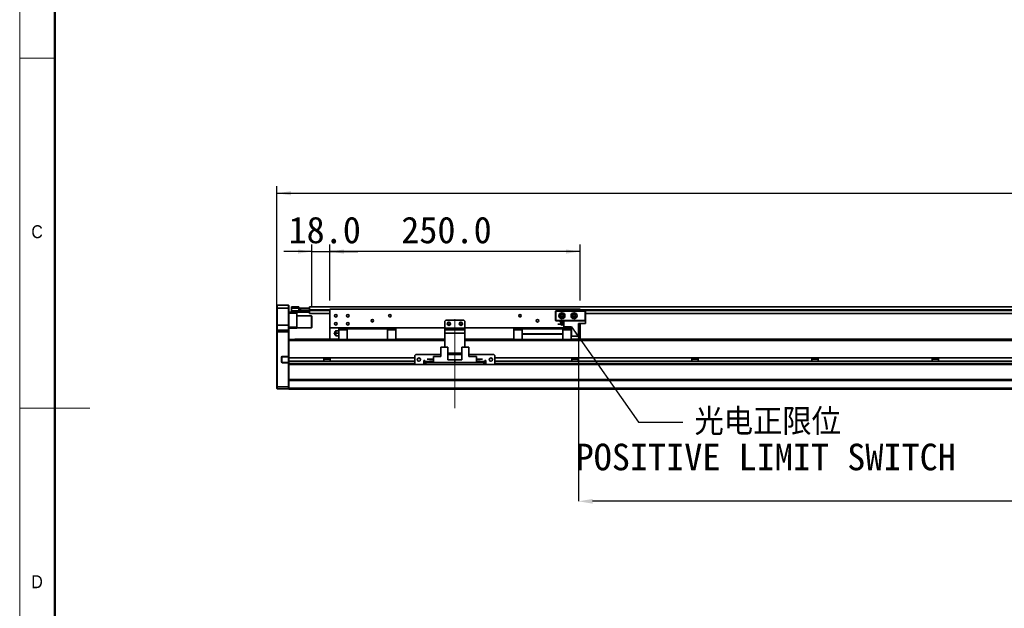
# Model space of a CAD drawing. Header units: millimetres. Extents: x 35 to 2905, y 35 to 2044.
# Tile 2 of 9: x 35 to 1019, y 839 to 1428. Entities that reach past the tile are written whole.
import ezdxf

# ---------------------------------------------------------------- set-up
doc = ezdxf.new("R2010")
doc.units = ezdxf.units.MM
doc.header["$LTSCALE"] = 7
doc.header["$PDSIZE"] = -1
doc.linetypes.add('CENTERX2', pattern=[20.32, 12.7, -2.54, 2.54, -2.54])
doc.layers.add('黑色实线', color=7, linetype='Continuous')
doc.styles.add('SLDTEXTSTYLE1', font='Gothic.ttf', dxfattribs={"width": 0.913})
doc.styles.add('SLDTEXTSTYLE8', font='txt')
doc.styles.add('SLDTEXTSTYLE9', font='txt', dxfattribs={"bigfont": 'bigfont'})
doc.dimstyles.new('SLDDIMSTYLE0', dxfattribs={"dimtxt": 26.6, "dimasz": 14, "dimexe": 0, "dimexo": 0.0625, "dimgap": 6.65, "dimtad": 2, "dimdec": 1, "dimrnd": 1e-09, "dimzin": 4, "dimdsep": 46, "dimtxsty": 'SLDTEXTSTYLE8', "dimsah": 1, "dimcen": 0.09, "dimadec": 0, "dimazin": 1, "dimtfac": 1, "dimtdec": 1, "dimtmove": 0, "dimatfit": 0, "dimfxl": 0, "dimfrac": 2, "dimtolj": 1, "dimtzin": 12, "dimarcsym": 0})
doc.dimstyles.new('SLDDIMSTYLE2', dxfattribs={"dimtxt": 0.18, "dimasz": 14, "dimexe": 0, "dimexo": 0.0625, "dimgap": 0, "dimtad": 0, "dimtih": 1, "dimtoh": 1, "dimdec": 0, "dimrnd": 1e-09, "dimzin": 0, "dimdsep": 46, "dimtxsty": 'Standard', "dimsah": 1, "dimcen": 0.09, "dimadec": 0, "dimazin": 0, "dimtfac": 14, "dimtdec": 0, "dimtofl": 0, "dimtmove": 0, "dimatfit": 3, "dimfxl": 0, "dimfrac": 2, "dimtolj": 1, "dimtzin": 0, "dimarcsym": 0})
doc.dimstyles.new('SLDDIMSTYLE3', dxfattribs={"dimtxt": 26.6, "dimasz": 14, "dimexe": 0, "dimexo": 0.0625, "dimgap": 6.65, "dimtad": 2, "dimdec": 1, "dimrnd": 1e-09, "dimzin": 4, "dimdsep": 46, "dimtxsty": 'SLDTEXTSTYLE8', "dimsah": 1, "dimcen": 0.09, "dimadec": 0, "dimazin": 1, "dimtfac": 1, "dimtdec": 1, "dimtofl": 0, "dimtmove": 0, "dimatfit": 3, "dimfxl": 0, "dimfrac": 2, "dimtolj": 1, "dimtzin": 12, "dimarcsym": 0})

# ---------------------------------------------------------------- blocks, each defined once
blk = doc.blocks.new('_D_21')
at = {"layer": '黑色实线'}
for p, q in [((291.98, 1124.86), (291.98, 1261.47)), ((2087.98, 1124.86), (2087.98, 1261.47)), ((291.98, 1254.47), (2087.98, 1254.47))]:
    blk.add_line(p, q, dxfattribs=at)
for points in [[(291.98, 1254.47), (305.98, 1252.37), (305.98, 1256.57)], [(2087.98, 1254.47), (2073.98, 1256.57), (2073.98, 1252.37)]]:
    blk.add_solid(points, dxfattribs=at)
at = {"layer": '黑色实线', "insert": (1145.19, 1289.38), "char_height": 26.6, "attachment_point": 1, "style": 'SLDTEXTSTYLE8'}
blk.add_mtext('1796.0', dxfattribs=at)
blk = doc.blocks.new('_D_22')
at = {"layer": '黑色实线'}
for p, q in [((326.98, 1140.56), (326.98, 1203.18)), ((344.98, 1147.36), (344.98, 1203.18)), ((326.98, 1196.18), (298.98, 1196.18)), ((326.98, 1196.18), (344.98, 1196.18)), ((344.98, 1196.18), (372.98, 1196.18))]:
    blk.add_line(p, q, dxfattribs=at)
for points in [[(326.98, 1196.18), (312.98, 1198.28), (312.98, 1194.08)], [(344.98, 1196.18), (358.98, 1194.08), (358.98, 1198.28)]]:
    blk.add_solid(points, dxfattribs=at)
at = {"layer": '黑色实线', "insert": (303.63, 1231.08), "char_height": 26.6, "attachment_point": 1, "style": 'SLDTEXTSTYLE8'}
blk.add_mtext('18.0', dxfattribs=at)
blk = doc.blocks.new('_D_23')
at = {"layer": '黑色实线'}
for p, q in [((344.98, 1147.36), (344.98, 1203.18)), ((594.98, 1147.36), (594.98, 1203.18)), ((594.98, 1196.18), (344.98, 1196.18))]:
    blk.add_line(p, q, dxfattribs=at)
for points in [[(344.98, 1196.18), (358.98, 1194.08), (358.98, 1198.28)], [(594.98, 1196.18), (580.98, 1198.28), (580.98, 1194.08)]]:
    blk.add_solid(points, dxfattribs=at)
at = {"layer": '黑色实线', "insert": (416.28, 1231.08), "char_height": 26.6, "attachment_point": 1, "style": 'SLDTEXTSTYLE8'}
blk.add_mtext('250.0', dxfattribs=at)
blk = doc.blocks.new('_D_26')
at = {"layer": 'Defpoints', "color": 0}
for p in [(593.48, 1111.47), (1753.48, 1107.97), (593.48, 946.47)]:
    blk.add_point(p, dxfattribs=at)
at = {"layer": '黑色实线', "color": 0, "lineweight": -2}
for p, q in [((593.48, 1111.41), (593.48, 946.47)), ((1753.48, 1107.91), (1753.48, 946.47)), ((1739.48, 946.47), (607.48, 946.47))]:
    blk.add_line(p, q, dxfattribs=at)
at = {"layer": '黑色实线', "color": 0}
for points in [[(607.48, 948.81), (607.48, 944.14), (593.48, 946.47)], [(1739.48, 948.81), (1739.48, 944.14), (1753.48, 946.47)]]:
    blk.add_solid(points, dxfattribs=at)
at = {"layer": '黑色实线', "color": 0, "insert": (1180.81, 939.82), "char_height": 26.6, "attachment_point": 2, "style": 'SLDTEXTSTYLE8'}
blk.add_mtext('\\A1;Stroke T=1160.0', dxfattribs=at)
blk = doc.blocks.new('SW_NOTE_9')
at = {"layer": '黑色实线', "color": 0, "char_height": 26.6, "attachment_point": 2}
for s, insert, style in [('光电正限位', (84.78, 13.5), 'SLDTEXTSTYLE9'), ('POSITIVE LIMIT SWITCH', (82.8, -21.67), 'SLDTEXTSTYLE8')]:
    blk.add_mtext(s, dxfattribs=dict(at, insert=insert, style=style))

msp = doc.modelspace()

# ---------------------------------------------------------------- linework, layer by layer
at = {"color": 7, "linetype": 'Continuous', "lineweight": 18}
for p, q in [((35, 2044), (35, 35)), ((70, 2009), (70, 70)), ((35, 1389.5), (70, 1389.5)), ((35, 1039.5), (105, 1039.5))]:
    msp.add_line(p, q, dxfattribs=at)
at = {"color": 7, "linetype": 'Continuous', "lineweight": 50}
msp.add_line((70, 2009), (70, 70), dxfattribs=at)
at = {"color": 7, "linetype": 'Continuous', "lineweight": 35}
for p, q in [((292.28, 1142.47), (291.98, 1142.17)), ((291.98, 1139.47), (291.98, 1142.17)), ((292.28, 1142.47), (292.28, 1139.47)), ((292.28, 1142.47), (303.68, 1142.47)), ((303.68, 1139.47), (303.68, 1142.47)), ((303.68, 1142.47), (303.98, 1142.17)), ((303.98, 1142.17), (303.98, 1139.47)), ((292.28, 1139.47), (291.98, 1139.47)), ((291.98, 1122.47), (291.98, 1139.47)), ((292.28, 1139.47), (292.28, 1122.47)), ((303.68, 1139.47), (292.28, 1139.47)), ((303.68, 1139.47), (303.98, 1139.47)), ((303.68, 1122.47), (303.68, 1139.47)), ((303.98, 1139.47), (303.98, 1122.47)), ((303.98, 1135.47), (306.78, 1135.47)), ((311.98, 1134.47), (303.98, 1134.47)), ((306.48, 1140.67), (306.78, 1140.97)), ((306.48, 1139.47), (306.48, 1140.67)), ((306.48, 1139.47), (306.78, 1139.47)), ((306.48, 1136.97), (306.48, 1139.47)), ((306.48, 1135.77), (306.48, 1136.97)), ((306.78, 1136.97), (306.48, 1136.97)), ((306.78, 1135.47), (306.48, 1135.77)), ((306.78, 1140.97), (306.78, 1139.47)), ((306.78, 1140.97), (313.98, 1140.97)), ((313.98, 1139.47), (306.78, 1139.47)), ((306.78, 1139.47), (306.78, 1136.97)), ((306.78, 1136.97), (324.18, 1136.97)), ((306.78, 1136.97), (306.78, 1135.47)), ((324.18, 1135.47), (306.78, 1135.47)), ((311.98, 1135.47), (311.98, 1134.47)), ((311.98, 1134.47), (311.98, 1120.47)), ((326.68, 1131.97), (311.98, 1131.97)), ((313.98, 1140.97), (313.98, 1139.47)), ((313.98, 1137.17), (313.98, 1139.47)), ((313.98, 1137.47), (324.18, 1137.47)), ((324.18, 1137.17), (313.98, 1137.17)), ((314.48, 1137.47), (314.48, 1137.67)), ((314.48, 1137.67), (314.98, 1137.67)), ((314.98, 1137.67), (314.98, 1139.67)), ((314.98, 1139.67), (315.48, 1139.67)), ((315.48, 1137.67), (314.98, 1137.67)), ((315.48, 1139.67), (315.48, 1137.67)), ((315.48, 1139.67), (324.48, 1139.67)), ((315.48, 1137.67), (324.48, 1137.67)), ((324.18, 1137.47), (324.18, 1137.17)), ((324.18, 1137.47), (324.48, 1137.17)), ((324.18, 1137.47), (324.48, 1137.47)), ((324.18, 1136.97), (324.18, 1137.17)), ((324.18, 1137.17), (324.48, 1137.17)), ((324.18, 1135.47), (324.18, 1136.97)), ((324.18, 1136.97), (324.48, 1136.97)), ((324.18, 1135.47), (324.48, 1135.77)), ((2055.48, 1140.82), (324.48, 1140.82)), ((324.48, 1140.82), (324.48, 1139.67)), ((324.48, 1137.67), (324.48, 1139.67)), ((324.48, 1139.67), (324.98, 1139.67)), ((324.48, 1137.82), (324.48, 1137.32)), ((324.48, 1137.32), (324.48, 1134.32)), ((344.98, 1134.32), (324.48, 1134.32)), ((324.98, 1139.67), (324.98, 1139.48)), ((326.98, 1131.67), (326.68, 1131.97)), ((326.68, 1119.97), (326.68, 1131.97)), ((326.98, 1131.67), (326.98, 1120.27)), ((594.98, 1138.47), (344.98, 1138.47)), ((344.98, 1138.47), (344.98, 1119.97)), ((570.48, 1136.67), (570.78, 1136.97)), ((570.78, 1136.55), (570.48, 1136.67)), ((570.48, 1127.27), (570.48, 1136.67)), ((570.78, 1136.97), (570.91, 1136.67)), ((570.78, 1136.97), (600.18, 1136.97)), ((570.91, 1136.67), (570.78, 1136.55)), ((570.78, 1136.55), (570.78, 1127.4)), ((600.06, 1136.67), (570.91, 1136.67)), ((594.98, 1138.47), (594.98, 1136.97)), ((600.18, 1136.97), (600.06, 1136.67)), ((600.18, 1136.55), (600.06, 1136.67)), ((600.18, 1136.97), (600.48, 1136.67)), ((600.48, 1136.67), (600.18, 1136.55)), ((600.18, 1127.4), (600.18, 1136.55)), ((600.48, 1136.67), (600.48, 1127.27)), ((1781.48, 1134.32), (600.48, 1134.32)), ((292.28, 1122.47), (291.98, 1122.47)), ((291.98, 1117.17), (291.98, 1122.47)), ((292.28, 1122.47), (292.28, 1117.47)), ((303.68, 1122.47), (292.28, 1122.47)), ((303.68, 1117.47), (303.68, 1122.47)), ((303.98, 1122.47), (303.68, 1122.47)), ((303.98, 1122.47), (303.98, 1117.17)), ((460.98, 1127.47), (459.98, 1126.47)), ((459.98, 1126.47), (459.98, 1119.47)), ((478.98, 1127.47), (460.98, 1127.47)), ((479.98, 1126.47), (478.98, 1127.47)), ((479.98, 1126.47), (479.98, 1119.47)), ((570.78, 1127.4), (570.48, 1127.27)), ((570.78, 1126.97), (570.48, 1127.27)), ((570.78, 1127.4), (570.91, 1127.27)), ((570.91, 1127.27), (570.78, 1126.97)), ((578.98, 1126.97), (570.78, 1126.97)), ((570.91, 1127.27), (600.06, 1127.27)), ((572.78, 1123.42), (572.78, 1123.72)), ((572.78, 1123.72), (578.98, 1123.72)), ((572.78, 1123.42), (578.98, 1123.42)), ((575.18, 1125.67), (575.18, 1126.37)), ((575.18, 1126.37), (578.98, 1126.37)), ((575.18, 1125.67), (578.98, 1125.67)), ((578.21, 1123.72), (578.23, 1123.97)), ((578.98, 1120.77), (578.98, 1126.97)), ((578.98, 1126.97), (600.48, 1126.97)), ((593.48, 1111.47), (593.48, 1124.37)), ((600.48, 1124.37), (593.48, 1124.37)), ((594.98, 1124.37), (594.98, 1119.97)), ((600.06, 1127.27), (600.18, 1127.4)), ((600.06, 1127.27), (600.18, 1126.97)), ((600.48, 1127.27), (600.18, 1127.4)), ((600.48, 1127.27), (600.18, 1126.97)), ((600.48, 1124.37), (600.48, 1126.97)), ((292.28, 1117.47), (291.98, 1117.17)), ((291.98, 1115.97), (291.98, 1117.17)), ((292.28, 1115.97), (291.98, 1115.97)), ((291.98, 1061.1), (291.98, 1115.97)), ((292.28, 1117.47), (292.28, 1115.97)), ((292.28, 1117.47), (303.68, 1117.47)), ((292.28, 1115.97), (292.28, 1060.97)), ((303.68, 1115.97), (292.28, 1115.97)), ((303.68, 1115.97), (303.68, 1117.47)), ((303.98, 1117.17), (303.68, 1117.47)), ((303.98, 1115.97), (303.68, 1115.97)), ((303.68, 1091.32), (303.68, 1115.97)), ((303.98, 1120.47), (311.98, 1120.47)), ((311.98, 1119.47), (303.98, 1119.47)), ((303.98, 1117.17), (303.98, 1115.97)), ((303.98, 1115.97), (303.98, 1108.13)), ((311.98, 1120.47), (311.98, 1119.47)), ((311.98, 1119.97), (326.68, 1119.97)), ((326.68, 1119.97), (326.98, 1120.27)), ((459.98, 1119.97), (344.98, 1119.97)), ((344.98, 1119.97), (344.98, 1108.47)), ((349.49, 1114.24), (349.49, 1114.71)), ((353.98, 1116.97), (351.67, 1116.97)), ((351.67, 1114.47), (353.98, 1114.47)), ((353.98, 1111.97), (351.67, 1111.97)), ((353.98, 1117.92), (353.98, 1118.87)), ((353.98, 1118.87), (353.98, 1116.97)), ((353.98, 1114.47), (353.98, 1118.87)), ((362.23, 1118.87), (353.98, 1118.87)), ((353.98, 1116.97), (353.98, 1117.92)), ((353.98, 1108.41), (353.98, 1117.92)), ((353.98, 1117.92), (362.23, 1117.92)), ((353.98, 1114.47), (353.98, 1111.27)), ((353.98, 1114.47), (353.98, 1110.47)), ((353.98, 1108.47), (353.98, 1111.97)), ((353.98, 1111.97), (353.98, 1110.47)), ((362.23, 1118.97), (362.23, 1119.97)), ((362.23, 1119.97), (362.23, 1119.77)), ((362.23, 1119.47), (362.23, 1119.77)), ((362.23, 1119.77), (362.23, 1119.47)), ((362.23, 1118.97), (402.73, 1118.97)), ((362.23, 1108.41), (362.23, 1118.97)), ((362.23, 1118.97), (362.23, 1116.47)), ((362.23, 1117.92), (362.23, 1118.87)), ((362.23, 1117.92), (362.23, 1108.41)), ((402.73, 1118.97), (402.73, 1119.97)), ((402.73, 1118.97), (402.73, 1108.41)), ((410.98, 1118.87), (402.73, 1118.87)), ((402.73, 1117.92), (410.98, 1117.92)), ((410.98, 1117.92), (410.98, 1118.87)), ((410.98, 1117.92), (410.98, 1108.41)), ((459.98, 1119.47), (479.98, 1119.47)), ((459.98, 1117.97), (459.98, 1119.47)), ((459.98, 1114.47), (459.98, 1117.97)), ((459.98, 1117.97), (479.98, 1117.97)), ((479.98, 1114.47), (459.98, 1114.47)), ((459.98, 1114.47), (459.98, 1100.67)), ((586.53, 1119.97), (479.98, 1119.97)), ((479.98, 1119.47), (479.98, 1117.97)), ((479.98, 1117.97), (479.98, 1114.47)), ((479.98, 1114.47), (479.98, 1100.67)), ((528.98, 1118.87), (528.98, 1117.92)), ((537.23, 1118.87), (528.98, 1118.87)), ((537.23, 1117.92), (528.98, 1117.92)), ((528.98, 1117.92), (528.98, 1108.41)), ((537.23, 1119.97), (537.23, 1118.97)), ((577.73, 1118.97), (537.23, 1118.97)), ((537.23, 1118.97), (537.23, 1113.97)), ((537.23, 1113.97), (577.73, 1113.97)), ((537.23, 1113.97), (537.23, 1113.67)), ((577.73, 1113.67), (537.23, 1113.67)), ((537.23, 1113.67), (537.23, 1108.41)), ((577.73, 1118.97), (577.73, 1119.97)), ((577.73, 1118.97), (577.73, 1113.97)), ((585.98, 1118.87), (577.73, 1118.87)), ((585.98, 1117.92), (577.73, 1117.92)), ((577.73, 1113.67), (577.73, 1113.97)), ((577.73, 1113.67), (577.73, 1108.41)), ((578.98, 1120.77), (586.53, 1120.77)), ((585.98, 1117.92), (585.98, 1118.87)), ((585.98, 1108.41), (585.98, 1117.92)), ((585.98, 1116.97), (586.53, 1116.97)), ((585.98, 1114.47), (586.53, 1114.47)), ((586.53, 1111.97), (585.98, 1111.97)), ((586.53, 1111.47), (586.53, 1120.77)), ((594.98, 1119.97), (593.48, 1119.97)), ((594.98, 1119.97), (594.98, 1108.47)), ((459.98, 1108.41), (303.98, 1108.41)), ((303.98, 1108.13), (303.98, 1107.41)), ((303.98, 1089.87), (303.98, 1107.41)), ((309.98, 1108.47), (353.98, 1108.47)), ((309.98, 1108.47), (309.98, 1108.41)), ((362.23, 1110.47), (362.23, 1108.47)), ((410.98, 1108.47), (459.98, 1108.47)), ((479.98, 1108.47), (528.98, 1108.47)), ((1753.48, 1108.41), (479.98, 1108.41)), ((585.98, 1108.47), (1753.48, 1108.47)), ((593.48, 1111.47), (586.53, 1111.47)), ((430.98, 1093.17), (429.98, 1092.17)), ((456.03, 1093.17), (430.98, 1093.17)), ((456.03, 1100.67), (456.03, 1091.37)), ((456.03, 1100.67), (462.98, 1100.67)), ((462.98, 1100.67), (462.98, 1087.77)), ((476.98, 1094.47), (462.98, 1094.47)), ((476.98, 1093.17), (462.98, 1093.17)), ((476.98, 1100.67), (476.98, 1087.77)), ((476.98, 1100.67), (483.93, 1100.67)), ((483.93, 1100.67), (483.93, 1091.37)), ((508.98, 1093.17), (483.93, 1093.17)), ((509.98, 1092.17), (508.98, 1093.17)), ((296.68, 1090.52), (296.68, 1085.82)), ((296.68, 1090.52), (296.98, 1090.52)), ((296.68, 1085.82), (296.98, 1085.82)), ((296.98, 1085.82), (296.98, 1090.52)), ((297.48, 1091.32), (297.48, 1091.02)), ((303.68, 1091.32), (297.48, 1091.32)), ((297.48, 1091.02), (303.56, 1091.02)), ((297.48, 1085.02), (297.48, 1085.32)), ((303.56, 1085.32), (297.48, 1085.32)), ((297.48, 1085.02), (303.68, 1085.02)), ((303.68, 1091.32), (303.56, 1091.02)), ((303.56, 1091.02), (303.68, 1091.02)), ((303.56, 1085.32), (303.68, 1085.02)), ((303.68, 1085.32), (303.56, 1085.32)), ((303.98, 1091.32), (303.68, 1091.32)), ((303.68, 1091.02), (303.98, 1091.32)), ((303.68, 1091.02), (303.68, 1085.32)), ((303.68, 1085.32), (303.98, 1085.02)), ((303.68, 1085.02), (303.98, 1085.02)), ((303.68, 1060.97), (303.68, 1085.02)), ((429.98, 1089.87), (303.98, 1089.87)), ((303.98, 1086.47), (303.98, 1089.87)), ((429.98, 1086.47), (303.98, 1086.47)), ((303.98, 1084.41), (303.98, 1086.47)), ((303.98, 1084.41), (303.98, 1083.7)), ((303.98, 1083.7), (303.98, 1068.13)), ((430.74, 1083.41), (303.98, 1083.41)), ((338.81, 1089.87), (338.81, 1086.47)), ((345.15, 1088.47), (338.81, 1088.47)), ((345.15, 1086.47), (345.15, 1089.87)), ((429.98, 1092.17), (429.98, 1084.17)), ((429.98, 1084.17), (430.98, 1083.17)), ((430.98, 1083.17), (438.98, 1083.17)), ((439.98, 1087.17), (438.98, 1087.17)), ((438.98, 1087.17), (438.98, 1083.17)), ((439.98, 1086.47), (438.98, 1086.47)), ((439.98, 1083.41), (438.98, 1083.41)), ((439.98, 1086.17), (439.98, 1087.17)), ((439.98, 1086.17), (439.98, 1085.17)), ((439.98, 1083.17), (439.98, 1085.17)), ((439.98, 1085.17), (440.98, 1085.17)), ((440.98, 1083.17), (439.98, 1083.17)), ((440.98, 1085.17), (440.98, 1083.17)), ((498.98, 1085.17), (440.98, 1085.17)), ((498.98, 1083.17), (440.98, 1083.17)), ((442.28, 1088.42), (442.28, 1088.72)), ((442.28, 1088.72), (448.48, 1088.72)), ((442.28, 1088.42), (448.48, 1088.42)), ((444.68, 1085.77), (444.68, 1086.47)), ((444.68, 1086.47), (448.48, 1086.47)), ((444.68, 1085.77), (448.48, 1085.77)), ((448.48, 1085.17), (448.48, 1091.37)), ((448.48, 1091.37), (456.03, 1091.37)), ((448.48, 1085.17), (469.98, 1085.17)), ((469.98, 1087.77), (462.98, 1087.77)), ((469.98, 1087.77), (469.98, 1085.17)), ((469.98, 1087.77), (476.98, 1087.77)), ((491.48, 1085.17), (469.98, 1085.17)), ((491.48, 1091.37), (483.93, 1091.37)), ((491.48, 1091.37), (491.48, 1085.17)), ((497.68, 1088.72), (491.48, 1088.72)), ((497.68, 1088.42), (491.48, 1088.42)), ((495.28, 1086.47), (491.48, 1086.47)), ((495.28, 1085.77), (491.48, 1085.77)), ((495.28, 1086.47), (495.28, 1085.77)), ((497.68, 1088.72), (497.68, 1088.42)), ((498.98, 1083.17), (498.98, 1085.17)), ((498.98, 1085.17), (499.98, 1085.17)), ((499.98, 1083.17), (498.98, 1083.17)), ((500.98, 1087.17), (499.98, 1087.17)), ((499.98, 1087.17), (499.98, 1086.17)), ((500.98, 1086.47), (499.98, 1086.47)), ((499.98, 1085.17), (499.98, 1086.17)), ((499.98, 1085.17), (499.98, 1083.17)), ((500.98, 1083.41), (499.98, 1083.41)), ((500.98, 1083.17), (500.98, 1087.17)), ((500.98, 1083.17), (508.98, 1083.17)), ((508.98, 1083.17), (509.98, 1084.17)), ((1870.74, 1083.41), (509.23, 1083.41)), ((509.98, 1084.17), (509.98, 1092.17)), ((1869.98, 1089.87), (509.98, 1089.87)), ((1869.98, 1086.47), (509.98, 1086.47)), ((586.81, 1089.87), (586.81, 1086.47)), ((593.15, 1088.47), (586.81, 1088.47)), ((593.15, 1086.47), (593.15, 1089.87)), ((706.81, 1089.87), (706.81, 1086.47)), ((713.15, 1088.47), (706.81, 1088.47)), ((713.15, 1086.47), (713.15, 1089.87)), ((826.81, 1089.87), (826.81, 1086.47)), ((833.15, 1088.47), (826.81, 1088.47)), ((833.15, 1086.47), (833.15, 1089.87)), ((946.81, 1089.87), (946.81, 1086.47)), ((953.15, 1088.47), (946.81, 1088.47)), ((953.15, 1086.47), (953.15, 1089.87)), ((2075.98, 1068.41), (303.98, 1068.41)), ((303.98, 1068.13), (303.98, 1067.41)), ((2075.98, 1067.41), (303.98, 1067.41)), ((303.98, 1059.47), (303.98, 1067.41)), ((291.98, 1059.27), (291.98, 1061.1)), ((291.98, 1061.1), (292.28, 1060.97)), ((291.98, 1059.27), (292.28, 1058.97)), ((292.28, 1060.97), (292.28, 1058.97)), ((292.28, 1060.97), (303.68, 1060.97)), ((303.68, 1058.97), (292.28, 1058.97)), ((303.98, 1061.1), (303.68, 1060.97)), ((303.68, 1058.97), (303.68, 1060.97)), ((303.98, 1059.27), (303.68, 1058.97)), ((2075.98, 1059.47), (303.98, 1059.47)), ((303.98, 1058.47), (303.98, 1059.47)), ((2075.98, 1058.47), (303.98, 1058.47))]:
    msp.add_line(p, q, dxfattribs=at)
at = {"color": 8, "linetype": 'Continuous', "lineweight": 35}
for p, q in [((344.98, 1137.82), (324.48, 1137.82)), ((344.98, 1137.32), (324.48, 1137.32)), ((1784.98, 1137.82), (594.98, 1137.82)), ((1784.98, 1137.32), (594.98, 1137.32)), ((459.98, 1107.41), (303.98, 1107.41)), ((1754.04, 1107.41), (479.98, 1107.41)), ((429.98, 1084.41), (303.98, 1084.41)), ((439.98, 1084.41), (438.98, 1084.41)), ((444.68, 1086.17), (439.98, 1086.17)), ((499.98, 1086.17), (495.28, 1086.17)), ((500.98, 1084.41), (499.98, 1084.41)), ((1869.98, 1084.41), (509.98, 1084.41))]:
    msp.add_line(p, q, dxfattribs=at)
at = {"color": 7, "linetype": 'Continuous', "lineweight": 35}
for centre, radius in [((350.98, 1131.97), 1.25), ((362.98, 1131.97), 1.25), ((404.98, 1131.97), 1.25), ((534.98, 1131.97), 1.25), ((576.98, 1131.97), 3), ((576.98, 1131.97), 1.7), ((576.98, 1131.97), 1.25), ((588.98, 1131.97), 3), ((588.98, 1131.97), 1.7), ((588.98, 1131.97), 1.25), ((350.98, 1123.97), 1.25), ((362.98, 1123.97), 1.25), ((387.48, 1126.97), 1.25), ((463.98, 1123.97), 1.7), ((463.98, 1123.97), 1.25), ((475.98, 1123.97), 1.7), ((475.98, 1123.97), 1.25), ((552.48, 1126.97), 1.25), ((433.98, 1088.17), 1.7), ((505.98, 1088.17), 1.7)]:
    msp.add_circle(centre, radius, dxfattribs=at)
for centre, radius, start, end in [((576.98, 1123.97), 1.25, 0, 191.53696), ((576.98, 1123.97), 1.25, 206.10388, 333.89612), ((349.58, 1114.47), 0.25, 111.36458, 248.69453), ((352.48, 1114.47), 3, 123.36668, 175.56913), ((352.48, 1114.47), 3, 184.51433, 236.60291), ((297.48, 1090.52), 0.8, 90, 180), ((297.48, 1085.82), 0.8, 180, 270), ((297.48, 1090.52), 0.5, 90, 180), ((297.48, 1085.82), 0.5, 180, 270)]:
    msp.add_arc(centre, radius, start, end, dxfattribs=at)
for points, knots in [([(351.67, 1116.97), (351.51, 1116.97), (351.2, 1116.97), (350.93, 1116.97), (350.8, 1116.97), (350.83, 1116.97), (350.84, 1116.97)], [0, 0, 0, 0, 0.318636, 0.637271, 0.955902, 1, 1, 1, 1]), ([(351.67, 1114.47), (351.51, 1114.57), (351.21, 1114.75), (350.92, 1115.18), (350.79, 1115.66), (350.87, 1116.15), (351.12, 1116.59), (351.42, 1116.85), (351.62, 1116.95), (351.67, 1116.97)], [0, 0, 0, 0, 0.159712, 0.319424, 0.479133, 0.638842, 0.798554, 0.958265, 1, 1, 1, 1]), ([(351.67, 1111.97), (351.51, 1112.07), (351.21, 1112.25), (350.92, 1112.68), (350.79, 1113.16), (350.87, 1113.65), (351.12, 1114.09), (351.42, 1114.35), (351.62, 1114.45), (351.67, 1114.47)], [0, 0, 0, 0, 0.159712, 0.319424, 0.479133, 0.638843, 0.798554, 0.958266, 1, 1, 1, 1]), ([(350.84, 1111.97), (350.85, 1111.97), (350.87, 1111.97), (351.12, 1111.97), (351.42, 1111.97), (351.62, 1111.97), (351.67, 1111.97)], [0, 0, 0, 0, 0.276307, 0.596338, 0.916371, 1, 1, 1, 1])]:
    msp.add_open_spline(points, degree=3, knots=knots, dxfattribs=at)
at = {"layer": '黑色实线', "linetype": 'CENTERX2', "lineweight": 18}
msp.add_line((469.98, 1039.72), (469.98, 1136.62), dxfattribs=at)

# ---------------------------------------------------------------- block references
at = {"layer": '黑色实线', "color": 7}
msp.add_blockref('SW_NOTE_9', (697.8, 1025.75), dxfattribs=at)

# ---------------------------------------------------------------- texts
at = {"color": 7, "linetype": 'Continuous', "lineweight": 0, "char_height": 12.96, "attachment_point": 1, "style": 'SLDTEXTSTYLE1'}
for s, insert in [('C', (46.67, 1222.52)), ('D', (46.67, 872.52))]:
    msp.add_mtext(s, dxfattribs=dict(at, insert=insert))

# ---------------------------------------------------------------- dimensions: what is measured, and where the dimension line sits
at = {"layer": '黑色实线'}
for base, p1, p2, dimstyle, picture, middle in [((2087.98, 1254.47), (291.98, 1115.97), (2087.98, 1115.97), 'SLDDIMSTYLE3', '_D_21', (1197.17, 1254.47)), ((344.98, 1196.18), (326.98, 1131.67), (344.98, 1138.47), 'SLDDIMSTYLE0', '_D_22', (336.4, 1196.18)), ((344.98, 1196.18), (594.98, 1138.47), (344.98, 1138.47), 'SLDDIMSTYLE3', '_D_23', (458.66, 1196.18))]:
    dim = msp.add_linear_dim(base=base, p1=p1, p2=p2, dimstyle=dimstyle, dxfattribs=at)
    dim.commit()
    dim.dimension.update_dxf_attribs({"geometry": picture, "text_midpoint": middle, "dimtype": 160})
dim = msp.add_linear_dim(base=(593.48, 946.47), p1=(1753.48, 1107.97), p2=(593.48, 1111.47), text='Stroke T=<>', dimstyle='SLDDIMSTYLE3', dxfattribs=at)
dim.commit()
dim.dimension.update_dxf_attribs({"geometry": '_D_26', "text_midpoint": (1180.81, 946.47), "dimtype": 160})

# ---------------------------------------------------------------- leaders
at = {"layer": '黑色实线', "color": 7}
msp.add_leader([(586.53, 1120.77), (653.35, 1025.75), (697.8, 1025.75)], dimstyle='SLDDIMSTYLE2', dxfattribs=at)

doc.saveas('drawing.dxf')
